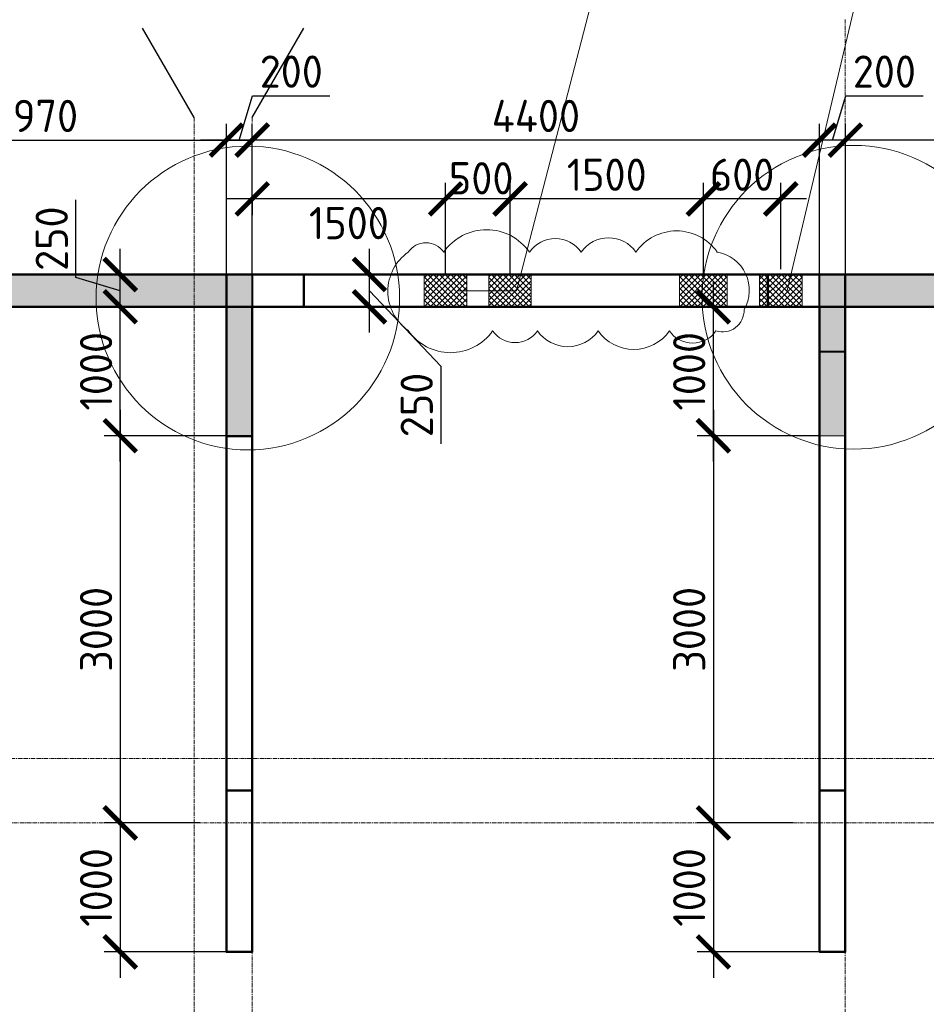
# Model space of a CAD drawing. Header units: millimetres. Extents: x 376598 to 1249954, y -318491 to -22134.
# Tile 31 of 256: x 458099 to 465130, y -121615 to -113983. Entities that reach past the tile are written whole.
import ezdxf
from ezdxf import colors
from ezdxf.entities.mleader import LeaderData, LeaderLine
from ezdxf.math import Vec2, Vec3

# ---------------------------------------------------------------- set-up
doc = ezdxf.new("R2010")
doc.units = ezdxf.units.MM
doc.linetypes.add('______5', pattern=[1100, 800, -100, 100, -100])
doc.linetypes.add('осевая', pattern=[50.8, 31.75, -6.35, 6.35, -6.35])
for name, color, linetype, lineweight in [('ВК_задание стр текст', 1, 'Continuous', 5), ('Конструкции 0.5', 5, 'Continuous', 50), ('Надписи', 200, 'Continuous', 18), ('Оси', 40, '______5', 18), ('РАЗМЕРЫ', 1, 'Continuous', 9), ('Стена_ кирп. кладка не несущ', 7, 'Continuous', 35)]:
    doc.layers.add(name, color=color, linetype=linetype, lineweight=lineweight)
doc.layers.add('Стена_ бетон не несущ.', color=7, linetype='Continuous', lineweight=35, true_color=0xb4b496)
doc.layers.add('Стена_ бетон несущ.', color=7, linetype='Continuous', lineweight=70, true_color=0xb4b496)
doc.styles.add('AC-Размерный', font='GOST_Common.ttf')
doc.styles.add('GOST-2.304_Type-B', font='GOST_Common.ttf')
doc.dimstyles.new('СПДС', dxfattribs={"dimscale": 100, "dimtxt": 2.5, "dimasz": 2.5, "dimexe": 1.25, "dimexo": 0, "dimtad": 1, "dimdec": 0, "dimtxsty": 'GOST-2.304_Type-B', "dimblk": 'ARCHTICK', "dimcen": 2.5, "dimdle": 2, "dimadec": 0, "dimazin": 2, "dimtfac": 0.75, "dimtdec": 0, "dimtmove": 1, "dimatfit": 3, "dimfxl": 1, "dimtolj": 1, "dimarcsym": 1})
pattern_1 = [(0, (3723.99, 44284.891), (0, 6.985), [5.08, -1.905]), (90, (3723.99, 44284.891), (-6.985, 4e-16), [5.08, -1.905])]
pattern_2 = [(45, (200, 0), (-22.4506403, 22.4506403), []), (135, (200, 0), (-22.4506403, -22.4506403), [])]
pattern_3 = [(45, (-300, 0), (-22.4506403, 22.4506403), []), (135, (-300, 0), (-22.4506403, -22.4506403), [])]

# ---------------------------------------------------------------- blocks, each defined once
blk = doc.blocks.new('оси 2.2-2.3')
at = {"layer": 'Оси', "color": 16, "linetype": '______5', "lineweight": 25, "transparency": 33554687}
for p, q in [((482754.9, -105027.5), (482318.8, -104272.1)), ((483204.9, -105027.5), (483641.1, -104272.1))]:
    blk.add_line(p, q, dxfattribs=at)
at = {"layer": 'Оси', "color": 16, "linetype": 'осевая', "lineweight": 0, "transparency": 33554687}
for p, q in [((487804.9, -104267.9), (487804.9, -134893.5)), ((482754.9, -105027.5), (482754.9, -134138.1)), ((483204.9, -105027.5), (483204.9, -134138.1)), ((468076.3, -106495.4), (524372.9, -106495.4)), ((468076.3, -109995.4), (524372.9, -109995.4)), ((468653.8, -110495.4), (523696.4, -110495.4))]:
    blk.add_line(p, q, dxfattribs=at)
blk = doc.blocks.new('_ArchTick')
at = {"color": 0, "linetype": 'ByBlock', "const_width": 0.15}
blk.add_lwpolyline([(-0.5, -0.5), (0.5, 0.5)], dxfattribs=at)
blk = doc.blocks.new('*D310')
at = {"layer": 'DEFPOINTS', "color": 0, "lineweight": 0, "transparency": 16777216}
for p in [(464302, -117208.3), (463478.7, -120208.7), (464095.7, -120208.7)]:
    blk.add_point(p, dxfattribs=at)
at = {"layer": 'РАЗМЕРЫ', "color": 0, "lineweight": -2, "transparency": 16777216}
for p, q in [((463478.7, -117008.3), (463478.7, -120408.7)), ((464302, -117208.3), (463353.7, -117208.3)), ((464095.7, -120208.7), (463353.7, -120208.7))]:
    blk.add_line(p, q, dxfattribs=at)
at = {"layer": 'РАЗМЕРЫ', "color": 0, "lineweight": -2, "transparency": 16777216, "xscale": 250, "yscale": 250, "zscale": 250}
for p, rotation in [((463478.7, -117208.3), 90), ((463478.7, -120208.7), 270)]:
    blk.add_blockref('_ArchTick', p, dxfattribs=dict(at, rotation=rotation))
at = {"layer": 'РАЗМЕРЫ', "color": 0, "lineweight": 0, "transparency": 16777216, "insert": (463291.2, -118708.5), "char_height": 250, "attachment_point": 5, "rotation": 90, "style": 'GOST-2.304_Type-B'}
blk.add_mtext('\\A1;3000', dxfattribs=at)
blk = doc.blocks.new('*D311')
at = {"layer": 'DEFPOINTS', "color": 0, "lineweight": 0, "transparency": 16777216}
for p in [(464095.7, -120208.7), (463478.7, -121208.7), (464302.1, -121208.7)]:
    blk.add_point(p, dxfattribs=at)
at = {"layer": 'РАЗМЕРЫ', "color": 0, "lineweight": -2, "transparency": 16777216}
for p, q in [((463478.7, -120008.7), (463478.7, -121408.7)), ((464095.7, -120208.7), (463353.7, -120208.7)), ((464302.1, -121208.7), (463353.7, -121208.7))]:
    blk.add_line(p, q, dxfattribs=at)
at = {"layer": 'РАЗМЕРЫ', "color": 0, "lineweight": -2, "transparency": 16777216, "xscale": 250, "yscale": 250, "zscale": 250}
for p, rotation in [((463478.7, -120208.7), 90), ((463478.7, -121208.7), 270)]:
    blk.add_blockref('_ArchTick', p, dxfattribs=dict(at, rotation=rotation))
at = {"layer": 'РАЗМЕРЫ', "color": 0, "lineweight": 0, "transparency": 16777216, "insert": (463291.2, -120708.7), "char_height": 250, "attachment_point": 5, "rotation": 90, "style": 'GOST-2.304_Type-B'}
blk.add_mtext('\\A1;1000', dxfattribs=at)
blk = doc.blocks.new('*D312')
at = {"layer": 'DEFPOINTS', "color": 0, "lineweight": 0, "transparency": 16777216}
for p in [(459901.8, -117208.3), (458878.6, -120208.7), (459495.5, -120208.7)]:
    blk.add_point(p, dxfattribs=at)
at = {"layer": 'РАЗМЕРЫ', "color": 0, "lineweight": -2, "transparency": 16777216}
for p, q in [((458878.6, -117008.3), (458878.6, -120408.7)), ((459901.8, -117208.3), (458753.6, -117208.3)), ((459495.5, -120208.7), (458753.6, -120208.7))]:
    blk.add_line(p, q, dxfattribs=at)
at = {"layer": 'РАЗМЕРЫ', "color": 0, "lineweight": -2, "transparency": 16777216, "xscale": 250, "yscale": 250, "zscale": 250}
for p, rotation in [((458878.6, -117208.3), 90), ((458878.6, -120208.7), 270)]:
    blk.add_blockref('_ArchTick', p, dxfattribs=dict(at, rotation=rotation))
at = {"layer": 'РАЗМЕРЫ', "color": 0, "lineweight": 0, "transparency": 16777216, "insert": (458691.1, -118708.5), "char_height": 250, "attachment_point": 5, "rotation": 90, "style": 'GOST-2.304_Type-B'}
blk.add_mtext('\\A1;3000', dxfattribs=at)
blk = doc.blocks.new('*D313')
at = {"layer": 'DEFPOINTS', "color": 0, "lineweight": 0, "transparency": 16777216}
for p in [(459495.5, -120208.7), (458878.6, -121208.7), (459702, -121208.7)]:
    blk.add_point(p, dxfattribs=at)
at = {"layer": 'РАЗМЕРЫ', "color": 0, "lineweight": -2, "transparency": 16777216}
for p, q in [((458878.6, -120008.7), (458878.6, -121408.7)), ((459495.5, -120208.7), (458753.6, -120208.7)), ((459702, -121208.7), (458753.6, -121208.7))]:
    blk.add_line(p, q, dxfattribs=at)
at = {"layer": 'РАЗМЕРЫ', "color": 0, "lineweight": -2, "transparency": 16777216, "xscale": 250, "yscale": 250, "zscale": 250}
for p, rotation in [((458878.6, -120208.7), 90), ((458878.6, -121208.7), 270)]:
    blk.add_blockref('_ArchTick', p, dxfattribs=dict(at, rotation=rotation))
at = {"layer": 'РАЗМЕРЫ', "color": 0, "lineweight": 0, "transparency": 16777216, "insert": (458691.1, -120708.7), "char_height": 250, "attachment_point": 5, "rotation": 90, "style": 'GOST-2.304_Type-B'}
blk.add_mtext('\\A1;1000', dxfattribs=at)
blk = doc.blocks.new('*D378')
at = {"layer": 'DEFPOINTS', "color": 0, "lineweight": 0, "transparency": 16777216}
for p in [(464502.1, -114916.8), (467702, -115958.7), (464502.1, -116208.7)]:
    blk.add_point(p, dxfattribs=at)
at = {"layer": 'РАЗМЕРЫ', "color": 0, "lineweight": -2, "transparency": 16777216}
for p, q in [((464502.1, -116208.7), (464502.1, -114791.8)), ((467702, -115958.7), (467702, -114791.8)), ((467902, -114916.8), (464302.1, -114916.8))]:
    blk.add_line(p, q, dxfattribs=at)
at = {"layer": 'РАЗМЕРЫ', "color": 0, "lineweight": -2, "transparency": 16777216, "xscale": 250, "yscale": 250, "zscale": 250, "rotation": 180}
blk.add_blockref('_ArchTick', (464502.1, -114916.8), dxfattribs=at)
at = {"layer": 'РАЗМЕРЫ', "color": 0, "lineweight": -2, "transparency": 16777216, "xscale": 250, "yscale": 250, "zscale": 250}
blk.add_blockref('_ArchTick', (467702, -114916.8), dxfattribs=at)
at = {"layer": 'РАЗМЕРЫ', "color": 0, "lineweight": 0, "transparency": 16777216, "insert": (466102, -114729.3), "char_height": 250, "attachment_point": 5, "style": 'GOST-2.304_Type-B'}
blk.add_mtext('\\A1;3200', dxfattribs=at)
blk = doc.blocks.new('*D379')
at = {"layer": 'DEFPOINTS', "color": 0, "lineweight": 0, "transparency": 16777216}
for p in [(464302.1, -114916.8), (464302.1, -116208.7), (464502.1, -116208.7)]:
    blk.add_point(p, dxfattribs=at)
at = {"layer": 'РАЗМЕРЫ', "color": 0, "lineweight": -2, "transparency": 16777216}
for p, q in [((464402.1, -114916.8), (464505.2, -114573.1)), ((464505.2, -114573.1), (465105.2, -114573.1)), ((464302.1, -116208.7), (464302.1, -114791.8)), ((464502.1, -116208.7), (464502.1, -114791.8)), ((464702.1, -114916.8), (464102.1, -114916.8))]:
    blk.add_line(p, q, dxfattribs=at)
at = {"layer": 'РАЗМЕРЫ', "color": 0, "lineweight": -2, "transparency": 16777216, "xscale": 250, "yscale": 250, "zscale": 250, "rotation": 180}
blk.add_blockref('_ArchTick', (464302.1, -114916.8), dxfattribs=at)
at = {"layer": 'РАЗМЕРЫ', "color": 0, "lineweight": -2, "transparency": 16777216, "xscale": 250, "yscale": 250, "zscale": 250}
blk.add_blockref('_ArchTick', (464502.1, -114916.8), dxfattribs=at)
at = {"layer": 'РАЗМЕРЫ', "color": 0, "lineweight": 0, "transparency": 16777216, "insert": (464805.2, -114385.6), "char_height": 250, "attachment_point": 5, "style": 'GOST-2.304_Type-B'}
blk.add_mtext('\\A1;200', dxfattribs=at)
blk = doc.blocks.new('*D380')
at = {"layer": 'DEFPOINTS', "color": 0, "lineweight": 0, "transparency": 16777216}
for p in [(459902.1, -114916.8), (459902.1, -116208.7), (464302.1, -116208.7)]:
    blk.add_point(p, dxfattribs=at)
at = {"layer": 'РАЗМЕРЫ', "color": 0, "lineweight": -2, "transparency": 16777216}
for p, q in [((459902.1, -116208.7), (459902.1, -114791.8)), ((464302.1, -116208.7), (464302.1, -114791.8)), ((464502.1, -114916.8), (459702.1, -114916.8))]:
    blk.add_line(p, q, dxfattribs=at)
at = {"layer": 'РАЗМЕРЫ', "color": 0, "lineweight": -2, "transparency": 16777216, "xscale": 250, "yscale": 250, "zscale": 250, "rotation": 180}
blk.add_blockref('_ArchTick', (459902.1, -114916.8), dxfattribs=at)
at = {"layer": 'РАЗМЕРЫ', "color": 0, "lineweight": -2, "transparency": 16777216, "xscale": 250, "yscale": 250, "zscale": 250}
blk.add_blockref('_ArchTick', (464302.1, -114916.8), dxfattribs=at)
at = {"layer": 'РАЗМЕРЫ', "color": 0, "lineweight": 0, "transparency": 16777216, "insert": (462102.1, -114729.3), "char_height": 250, "attachment_point": 5, "style": 'GOST-2.304_Type-B'}
blk.add_mtext('\\A1;4400', dxfattribs=at)
blk = doc.blocks.new('*D381')
at = {"layer": 'DEFPOINTS', "color": 0, "lineweight": 0, "transparency": 16777216}
for p in [(459702, -114916.8), (459702, -116208.7), (459902.1, -116208.7)]:
    blk.add_point(p, dxfattribs=at)
at = {"layer": 'РАЗМЕРЫ', "color": 0, "lineweight": -2, "transparency": 16777216}
for p, q in [((459802, -114916.8), (459905.2, -114573.1)), ((459905.2, -114573.1), (460505.2, -114573.1)), ((459702, -116208.7), (459702, -114791.8)), ((459902.1, -116208.7), (459902.1, -114791.8)), ((460102.1, -114916.8), (459502, -114916.8))]:
    blk.add_line(p, q, dxfattribs=at)
at = {"layer": 'РАЗМЕРЫ', "color": 0, "lineweight": -2, "transparency": 16777216, "xscale": 250, "yscale": 250, "zscale": 250, "rotation": 180}
blk.add_blockref('_ArchTick', (459702, -114916.8), dxfattribs=at)
at = {"layer": 'РАЗМЕРЫ', "color": 0, "lineweight": -2, "transparency": 16777216, "xscale": 250, "yscale": 250, "zscale": 250}
blk.add_blockref('_ArchTick', (459902.1, -114916.8), dxfattribs=at)
at = {"layer": 'РАЗМЕРЫ', "color": 0, "lineweight": 0, "transparency": 16777216, "insert": (460205.2, -114385.6), "char_height": 250, "attachment_point": 5, "style": 'GOST-2.304_Type-B'}
blk.add_mtext('\\A1;200', dxfattribs=at)
blk = doc.blocks.new('*D722')
at = {"layer": 'DEFPOINTS', "color": 0, "lineweight": 0, "transparency": 16777216}
for p in [(459702, -114916.8), (459702, -115500.3), (456732.3, -116086.5)]:
    blk.add_point(p, dxfattribs=at)
at = {"layer": 'РАЗМЕРЫ', "color": 0, "lineweight": -2, "transparency": 16777216}
for p, q in [((456732.3, -116086.5), (456732.3, -114791.8)), ((459702, -115500.3), (459702, -114791.8)), ((456532.3, -114916.8), (459902, -114916.8))]:
    blk.add_line(p, q, dxfattribs=at)
at = {"layer": 'РАЗМЕРЫ', "color": 0, "lineweight": -2, "transparency": 16777216, "xscale": 250, "yscale": 250, "zscale": 250, "rotation": 180}
blk.add_blockref('_ArchTick', (456732.3, -114916.8), dxfattribs=at)
at = {"layer": 'РАЗМЕРЫ', "color": 0, "lineweight": -2, "transparency": 16777216, "xscale": 250, "yscale": 250, "zscale": 250}
blk.add_blockref('_ArchTick', (459702, -114916.8), dxfattribs=at)
at = {"layer": 'РАЗМЕРЫ', "color": 0, "lineweight": 0, "transparency": 16777216, "insert": (458217.2, -114729.3), "char_height": 250, "attachment_point": 5, "style": 'GOST-2.304_Type-B'}
blk.add_mtext('\\A1;2970', dxfattribs=at)
blk = doc.blocks.new('*D727')
at = {"layer": 'DEFPOINTS', "color": 0, "lineweight": 0, "transparency": 16777216}
for p in [(463478.7, -116208.7), (463542.7, -116208.7), (464302, -117208.3)]:
    blk.add_point(p, dxfattribs=at)
at = {"layer": 'РАЗМЕРЫ', "color": 0, "lineweight": -2, "transparency": 16777216}
for p, q in [((463478.7, -117408.3), (463478.7, -116008.7)), ((463542.7, -116208.7), (463353.7, -116208.7)), ((464302, -117208.3), (463353.7, -117208.3))]:
    blk.add_line(p, q, dxfattribs=at)
at = {"layer": 'РАЗМЕРЫ', "color": 0, "lineweight": -2, "transparency": 16777216, "xscale": 250, "yscale": 250, "zscale": 250}
for p, rotation in [((463478.7, -116208.7), 90), ((463478.7, -117208.3), 270)]:
    blk.add_blockref('_ArchTick', p, dxfattribs=dict(at, rotation=rotation))
at = {"layer": 'РАЗМЕРЫ', "color": 0, "lineweight": 0, "transparency": 16777216, "insert": (463291.2, -116708.5), "char_height": 250, "attachment_point": 5, "rotation": 90, "style": 'GOST-2.304_Type-B'}
blk.add_mtext('\\A1;1000', dxfattribs=at)
blk = doc.blocks.new('*D728')
at = {"layer": 'DEFPOINTS', "color": 0, "lineweight": 0, "transparency": 16777216}
for p in [(460811.5, -115958.7), (463821.5, -115958.7), (463542.7, -116208.7)]:
    blk.add_point(p, dxfattribs=at)
at = {"layer": 'РАЗМЕРЫ', "color": 0, "lineweight": -2, "transparency": 16777216}
for p, q in [((460811.5, -116408.7), (460811.5, -115758.7)), ((463821.5, -115958.7), (460686.5, -115958.7)), ((460811.5, -116083.7), (461365.4, -116669.5)), ((463542.7, -116208.7), (460686.5, -116208.7)), ((461365.4, -116669.5), (461365.4, -117269.5))]:
    blk.add_line(p, q, dxfattribs=at)
at = {"layer": 'РАЗМЕРЫ', "color": 0, "lineweight": -2, "transparency": 16777216, "xscale": 250, "yscale": 250, "zscale": 250}
for p, rotation in [((460811.5, -115958.7), 90), ((460811.5, -116208.7), 270)]:
    blk.add_blockref('_ArchTick', p, dxfattribs=dict(at, rotation=rotation))
at = {"layer": 'РАЗМЕРЫ', "color": 0, "lineweight": 0, "transparency": 16777216, "insert": (461177.9, -116969.5), "char_height": 250, "attachment_point": 5, "rotation": 90, "style": 'GOST-2.304_Type-B'}
blk.add_mtext('\\A1;250', dxfattribs=at)
blk = doc.blocks.new('*D787')
at = {"layer": 'DEFPOINTS', "color": 0, "lineweight": 0, "transparency": 16777216}
for p in [(458878.6, -116208.7), (459102.2, -116208.7), (459901.8, -117208.3)]:
    blk.add_point(p, dxfattribs=at)
at = {"layer": 'РАЗМЕРЫ', "color": 0, "lineweight": -2, "transparency": 16777216}
for p, q in [((458878.6, -117408.3), (458878.6, -116008.7)), ((459102.2, -116208.7), (458753.6, -116208.7)), ((459901.8, -117208.3), (458753.6, -117208.3))]:
    blk.add_line(p, q, dxfattribs=at)
at = {"layer": 'РАЗМЕРЫ', "color": 0, "lineweight": -2, "transparency": 16777216, "xscale": 250, "yscale": 250, "zscale": 250}
for p, rotation in [((458878.6, -116208.7), 90), ((458878.6, -117208.3), 270)]:
    blk.add_blockref('_ArchTick', p, dxfattribs=dict(at, rotation=rotation))
at = {"layer": 'РАЗМЕРЫ', "color": 0, "lineweight": 0, "transparency": 16777216, "insert": (458691.1, -116708.5), "char_height": 250, "attachment_point": 5, "rotation": 90, "style": 'GOST-2.304_Type-B'}
blk.add_mtext('\\A1;1000', dxfattribs=at)
blk = doc.blocks.new('*D788')
at = {"layer": 'DEFPOINTS', "color": 0, "lineweight": 0, "transparency": 16777216}
for p in [(458878.6, -115958.7), (459106.3, -115958.7), (459102.2, -116208.7)]:
    blk.add_point(p, dxfattribs=at)
at = {"layer": 'РАЗМЕРЫ', "color": 0, "lineweight": -2, "transparency": 16777216}
for p, q in [((458534.8, -115980.6), (458534.8, -115380.6)), ((458878.6, -116408.7), (458878.6, -115758.7)), ((458878.6, -116083.7), (458534.8, -115980.6)), ((459106.3, -115958.7), (458753.6, -115958.7)), ((459102.2, -116208.7), (458753.6, -116208.7))]:
    blk.add_line(p, q, dxfattribs=at)
at = {"layer": 'РАЗМЕРЫ', "color": 0, "lineweight": -2, "transparency": 16777216, "xscale": 250, "yscale": 250, "zscale": 250}
for p, rotation in [((458878.6, -115958.7), 90), ((458878.6, -116208.7), 270)]:
    blk.add_blockref('_ArchTick', p, dxfattribs=dict(at, rotation=rotation))
at = {"layer": 'РАЗМЕРЫ', "color": 0, "lineweight": 0, "transparency": 16777216, "insert": (458347.3, -115680.6), "char_height": 250, "attachment_point": 5, "rotation": 90, "style": 'GOST-2.304_Type-B'}
blk.add_mtext('\\A1;250', dxfattribs=at)
blk = doc.blocks.new('*D827')
at = {"layer": 'DEFPOINTS', "color": 0, "lineweight": 0, "transparency": 16777216}
for p in [(463401.7, -115372.4), (463401.7, -115958.7), (464001.5, -115917.7)]:
    blk.add_point(p, dxfattribs=at)
at = {"layer": 'РАЗМЕРЫ', "color": 0, "lineweight": -2, "transparency": 16777216}
for p, q in [((463401.7, -115958.7), (463401.7, -115247.4)), ((464001.5, -115917.7), (464001.5, -115247.4)), ((464201.5, -115372.4), (463201.7, -115372.4))]:
    blk.add_line(p, q, dxfattribs=at)
at = {"layer": 'РАЗМЕРЫ', "color": 0, "lineweight": -2, "transparency": 16777216, "xscale": 250, "yscale": 250, "zscale": 250, "rotation": 180}
blk.add_blockref('_ArchTick', (463401.7, -115372.4), dxfattribs=at)
at = {"layer": 'РАЗМЕРЫ', "color": 0, "lineweight": -2, "transparency": 16777216, "xscale": 250, "yscale": 250, "zscale": 250}
blk.add_blockref('_ArchTick', (464001.5, -115372.4), dxfattribs=at)
at = {"layer": 'РАЗМЕРЫ', "color": 0, "lineweight": 0, "transparency": 16777216, "insert": (463701.6, -115184.9), "char_height": 250, "attachment_point": 5, "style": 'GOST-2.304_Type-B'}
blk.add_mtext('\\A1;600', dxfattribs=at)
blk = doc.blocks.new('*D828')
at = {"layer": 'DEFPOINTS', "color": 0, "lineweight": 0, "transparency": 16777216}
for p in [(461901.7, -115372.4), (461901.7, -115958.7), (463401.7, -115958.7)]:
    blk.add_point(p, dxfattribs=at)
at = {"layer": 'РАЗМЕРЫ', "color": 0, "lineweight": -2, "transparency": 16777216}
for p, q in [((461901.7, -115958.7), (461901.7, -115247.4)), ((463401.7, -115958.7), (463401.7, -115247.4)), ((463601.7, -115372.4), (461701.7, -115372.4))]:
    blk.add_line(p, q, dxfattribs=at)
at = {"layer": 'РАЗМЕРЫ', "color": 0, "lineweight": -2, "transparency": 16777216, "xscale": 250, "yscale": 250, "zscale": 250, "rotation": 180}
blk.add_blockref('_ArchTick', (461901.7, -115372.4), dxfattribs=at)
at = {"layer": 'РАЗМЕРЫ', "color": 0, "lineweight": -2, "transparency": 16777216, "xscale": 250, "yscale": 250, "zscale": 250}
blk.add_blockref('_ArchTick', (463401.7, -115372.4), dxfattribs=at)
at = {"layer": 'РАЗМЕРЫ', "color": 0, "lineweight": 0, "transparency": 16777216, "insert": (462651.7, -115184.9), "char_height": 250, "attachment_point": 5, "style": 'GOST-2.304_Type-B'}
blk.add_mtext('\\A1;1500', dxfattribs=at)
blk = doc.blocks.new('*D829')
at = {"layer": 'DEFPOINTS', "color": 0, "lineweight": 0, "transparency": 16777216}
for p in [(461401.7, -115372.4), (461401.7, -115958.7), (461901.7, -115958.7)]:
    blk.add_point(p, dxfattribs=at)
at = {"layer": 'РАЗМЕРЫ', "color": 0, "lineweight": -2, "transparency": 16777216}
for p, q in [((461401.7, -115958.7), (461401.7, -115247.4)), ((461901.7, -115958.7), (461901.7, -115247.4)), ((462101.7, -115372.4), (461201.7, -115372.4))]:
    blk.add_line(p, q, dxfattribs=at)
at = {"layer": 'РАЗМЕРЫ', "color": 0, "lineweight": -2, "transparency": 16777216, "xscale": 250, "yscale": 250, "zscale": 250, "rotation": 180}
blk.add_blockref('_ArchTick', (461401.7, -115372.4), dxfattribs=at)
at = {"layer": 'РАЗМЕРЫ', "color": 0, "lineweight": -2, "transparency": 16777216, "xscale": 250, "yscale": 250, "zscale": 250}
blk.add_blockref('_ArchTick', (461901.7, -115372.4), dxfattribs=at)
at = {"layer": 'РАЗМЕРЫ', "color": 0, "lineweight": 0, "transparency": 16777216, "insert": (461677.7, -115212.4), "char_height": 250, "attachment_point": 5, "style": 'GOST-2.304_Type-B'}
blk.add_mtext('\\A1;500', dxfattribs=at)
blk = doc.blocks.new('_None')

msp = doc.modelspace()

# ---------------------------------------------------------------- hatches: boundary and pattern name
at = {"layer": 'ВК_задание стр текст'}
h = msp.add_hatch(dxfattribs=at)
h.set_pattern_fill('ANSI37', color=256, scale=10)
h.set_pattern_definition(pattern_3)
h.paths.add_polyline_path([(461236.7, -116208.7), (461566.7, -116208.7), (461566.7, -115958.7), (461236.7, -115958.7)])
h = msp.add_hatch(dxfattribs=at)
h.set_pattern_fill('ANSI37', color=256, scale=10)
h.set_pattern_definition(pattern_3)
h.paths.add_polyline_path([(461736.7, -116208.7), (462066.7, -116208.7), (462066.7, -115958.7), (461736.7, -115958.7)])
h = msp.add_hatch(dxfattribs=at)
h.set_pattern_fill('ANSI37', color=256, scale=10)
h.set_pattern_definition(pattern_2)
h.paths.add_polyline_path([(463216.7, -116208.7), (463586.7, -116208.7), (463586.7, -115958.7), (463216.7, -115958.7)])
h = msp.add_hatch(dxfattribs=at)
h.set_pattern_fill('ANSI37', color=256, scale=10)
h.set_pattern_definition(pattern_2)
h.paths.add_polyline_path([(463836.5, -116207.8), (464166.5, -116207.8), (464166.5, -115957.8), (463836.5, -115957.8)])
at = {"layer": 'РАЗМЕРЫ', "transparency": 33554648}
h = msp.add_hatch(dxfattribs=at)
h.set_pattern_fill('ANGLE', color=1)
h.set_pattern_definition([(0, (3674.086, 44284.891), (0, 6.985), [5.08, -1.905]), (90, (3674.086, 44284.891), (-6.985, 4e-16), [5.08, -1.905])])
h.paths.add_polyline_path([(456732.3, -115964.3), (459902.1, -115964.3), (459902.1, -116208.7), (456732.3, -116208.7)])
h = msp.add_hatch(dxfattribs=at)
h.set_pattern_fill('ANGLE', color=1)
h.set_pattern_definition(pattern_1)
h.paths.add_polyline_path([(464302, -117208.3), (464502, -117207.9), (464502.1, -116208.7), (467702, -116208.7), (467702, -115958.7), (464302.1, -115964.3)])
h = msp.add_hatch(dxfattribs=at)
h.set_pattern_fill('ANGLE', color=1)
h.set_pattern_definition(pattern_1)
h.paths.add_polyline_path([(459901.8, -116208.7), (459702, -116208.7), (459702, -117214.3), (459901.8, -117214.3)])

# ---------------------------------------------------------------- linework, layer by layer
at = {"layer": 'DEFPOINTS', "color": 242, "lineweight": 50, "true_color": 0xcd2027, "elevation": 3100}
for points in [[(459701.8, -115958.7), (460301.8, -115958.7), (460301.8, -116208.7), (459701.8, -116208.7)], [(463901.8, -115958.7), (464501.8, -115958.7), (464501.8, -116208.7), (463901.8, -116208.7)], [(459702, -119958.7), (459902, -119958.7), (459902, -121208.7), (459702, -121208.7)], [(464302, -119958.7), (464502, -119958.7), (464502, -121208.7), (464302, -121208.7)]]:
    msp.add_lwpolyline(points, close=True, dxfattribs=at)
at = {"layer": 'DEFPOINTS', "color": 1, "lineweight": 40, "elevation": 3100}
for points in [[(459902, -117214.3), (459702, -117214.3), (459702, -115958.7), (459902, -115958.7)], [(464502, -116558.7), (464302, -116558.7), (464302, -115958.7), (464502, -115958.7)]]:
    msp.add_lwpolyline(points, close=True, dxfattribs=at)
at = {"layer": 'DEFPOINTS', "elevation": 3100}
for points in [[(459702, -119958.7), (459902, -119958.7), (459902, -121208.7), (459702, -121208.7)], [(464302, -119958.7), (464502, -119958.7), (464502, -121208.7), (464302, -121208.7)]]:
    msp.add_lwpolyline(points, close=True, dxfattribs=at)
at = {"layer": 'ВК_задание стр текст'}
for points, elevation in [([(461566.7, -115958.7), (461236.7, -115958.7), (461236.7, -116208.7), (461566.7, -116208.7)], 3100), ([(462066.7, -115958.7), (461736.7, -115958.7), (461736.7, -116208.7), (462066.7, -116208.7)], 3100), ([(463586.7, -115958.7), (463216.7, -115958.7), (463216.7, -116208.7), (463586.7, -116208.7)], 3128.3), ([(464166.5, -115957.8), (463836.5, -115957.8), (463836.5, -116207.8), (464166.5, -116207.8)], 3099.9)]:
    msp.add_lwpolyline(points, close=True, dxfattribs=dict(at, elevation=elevation))
at = {"layer": 'Конструкции 0.5', "color": 3}
for p, q in [((497952, -115958.7, 3100), (450827, -115958.7, 3100)), ((451152, -116208.7, 3100), (477951.8, -116208.7, 3100)), ((459702, -116208.7, 3100), (459702, -121208.7, 3100)), ((459901.8, -121208.7, 3100), (459901.8, -116208.7, 3100)), ((464302.1, -116208.7, 3100), (464302.1, -121208.7, 3100)), ((464502, -121208.7, 3100), (464502, -116208.7, 3100)), ((459702, -121208.7, 3100), (459901.8, -121208.7, 3100)), ((464302.1, -121208.7, 3100), (464502, -121208.7, 3100))]:
    msp.add_line(p, q, dxfattribs=at)
at = {"layer": 'Надписи', "color": 0}
for centre in [(459868.1, -116140.6, 3100), (464568.1, -116135, 3100)]:
    msp.add_circle(centre, 1176.9, dxfattribs=at)
at = {"layer": 'РАЗМЕРЫ', "color": 240, "lineweight": 0, "true_color": 0xed1f24}
msp.add_lwpolyline([(461112.2, -115784.4, 0.520567), (461112.2, -116392.1, 0.520567), (461766.7, -116395.4, 0.520567), (462114.2, -116395.4, 0.520567), (462585.2, -116395.4, 0.520567), (463137.6, -116395.4, 0.520567), (463499, -116395.4, 0.520567), (463716.7, -116231, 0.520567), (463508.4, -115784.4, 0.520567), (462877.8, -115784.4, 0.520567), (462453.2, -115784.4, 0.520567), (462051.9, -115784.4, 0.520567), (461387.1, -115784.4, 0.520567)], format="xyb", close=True, dxfattribs=at)
at = {"layer": 'РАЗМЕРЫ', "color": 4, "elevation": 3100}
msp.add_lwpolyline([(456732.3, -115964.3), (459902.1, -115964.3), (459902.1, -116208.7), (456732.3, -116208.7)], close=True, dxfattribs=at)
msp.add_lwpolyline([(467702, -116208.7), (467702, -115958.7), (464302, -115958.7), (464302, -117208.3), (464502, -117207.9), (464502.1, -116202.7), (467702, -116208.7)], dxfattribs=at)
at = {"layer": 'Стена_ бетон не несущ.', "color": 204, "linetype": 'Continuous', "lineweight": 35, "true_color": 0x691e96, "transparency": 33554687}
for p, q in [((464302, -119958.7, 3100), (464502, -119958.7, 3100)), ((464502, -121208.7, 3100), (464302, -121208.7, 3100))]:
    msp.add_line(p, q, dxfattribs=at)
at = {"layer": 'Стена_ бетон несущ.', "color": 7, "linetype": 'Continuous', "lineweight": 35, "transparency": 33554687}
for p, q in [((459822, -119958.7, 3100), (459702, -119958.7, 3100)), ((459702, -119958.7, 3100), (459702, -121208.7, 3100)), ((459902, -119958.7, 3100), (459822, -119958.7, 3100)), ((459902, -120028.7, 3100), (459902, -119958.7, 3100)), ((464502, -119958.7, 3100), (464302, -119958.7, 3100)), ((464302, -119958.7, 3100), (464302, -121208.7, 3100)), ((464502, -121208.7, 3100), (464502, -119958.7, 3100)), ((459902, -121208.7, 3100), (459902, -120028.7, 3100)), ((459702, -121208.7, 3100), (459822, -121208.7, 3100)), ((459822, -121208.7, 3100), (459902, -121208.7, 3100)), ((464302, -121208.7, 3100), (464502, -121208.7, 3100))]:
    msp.add_line(p, q, dxfattribs=at)
at = {"layer": 'Стена_ кирп. кладка не несущ', "color": 45, "linetype": 'Continuous', "lineweight": 25, "true_color": 0xaa8232, "transparency": 33554687}
msp.add_line((459702, -119958.7, 3100), (459822, -119958.7, 3100), dxfattribs=at)
at = {"layer": 'Стена_ кирп. кладка не несущ', "color": 202, "linetype": 'Continuous', "lineweight": 25, "transparency": 33554687}
msp.add_line((459902, -119958.7, 3100), (459902, -120028.7, 3100), dxfattribs=at)

# ---------------------------------------------------------------- block references
at = {"layer": 'РАЗМЕРЫ', "color": 1}
msp.add_blockref('оси 2.2-2.3', (-23302.9, -9713.4, 3100), dxfattribs=at)

# ---------------------------------------------------------------- dimensions: what is measured, and where the dimension line sits
at = {"layer": 'РАЗМЕРЫ', "color": 1, "lineweight": 0}
for base, p1, p2, picture, middle in [((459702, -114916.8, 3100), (459902.1, -116208.7, 3100), (459702, -116208.7, 3100), '*D381', (459967.7, -114385.6, 3100)), ((464302.1, -114916.8, 3100), (464502.1, -116208.7, 3100), (464302.1, -116208.7, 3100), '*D379', (464567.7, -114385.6, 3100)), ((459702, -114916.8, 3100), (456732.3, -116086.5, 3100), (459702, -115500.3, 3100), '*D722', (458217.2, -114729.3, 3100)), ((459902.1, -114916.8, 3100), (464302.1, -116208.7, 3100), (459902.1, -116208.7, 3100), '*D380', (462102.1, -114729.3, 3100)), ((464502.1, -114916.8, 3100), (467702, -115958.7, 3100), (464502.1, -116208.7, 3100), '*D378', (466102, -114729.3, 3100)), ((461901.7, -115372.4, 3100), (463401.7, -115958.7, 3100), (461901.7, -115958.7, 3100), '*D828', (462651.7, -115184.9, 3100))]:
    dim = msp.add_linear_dim(base=base, p1=p1, p2=p2, dimstyle='СПДС', dxfattribs=at)
    dim.commit()
    dim.dimension.update_dxf_attribs({"geometry": picture, "text_midpoint": middle})
msp.add_linear_dim(base=(459902.1, -115372.4), p1=(461401.7, -115958.7, 3100), p2=(459902.1, -115366.4, 3100), dimstyle='СПДС', dxfattribs=at).render()
for base, p1, p2, picture, middle in [((461401.7, -115372.4, 3100), (461901.7, -115958.7, 3100), (461401.7, -115958.7, 3100), '*D829', (461677.7, -115399.9, 3100)), ((463401.7, -115372.4, 3100), (464001.5, -115917.7, 3100), (463401.7, -115958.7, 3100), '*D827', (463701.6, -115372.4, 3100))]:
    dim = msp.add_linear_dim(base=base, p1=p1, p2=p2, dimstyle='СПДС', dxfattribs=at)
    dim.commit()
    dim.dimension.update_dxf_attribs({"geometry": picture, "text_midpoint": middle, "dimtype": 160})
for base, p1, p2, picture, middle in [((458878.6, -115958.7, 3100), (459102.2, -116208.7, 3100), (459106.3, -115958.7, 3100), '*D788', (458347.3, -115918.1, 3100)), ((458878.6, -116208.7, 3100), (459901.8, -117208.3, 3100), (459102.2, -116208.7, 3100), '*D787', (458691.1, -116708.5, 3100)), ((463478.7, -116208.7, 3100), (464302, -117208.3, 3100), (463542.7, -116208.7, 3100), '*D727', (463291.2, -116708.5, 3100)), ((458878.6, -120208.7, 3100), (459901.8, -117208.3, 3100), (459495.5, -120208.7, 3100), '*D312', (458691.1, -118708.5, 3100)), ((463478.7, -120208.7, 3100), (464302, -117208.3, 3100), (464095.7, -120208.7, 3100), '*D310', (463291.2, -118708.5, 3100)), ((458878.6, -121208.7, 3100), (459495.5, -120208.7, 3100), (459702, -121208.7, 3100), '*D313', (458691.1, -120708.7, 3100)), ((463478.7, -121208.7, 3100), (464095.7, -120208.7, 3100), (464302.1, -121208.7, 3100), '*D311', (463291.2, -120708.7, 3100))]:
    dim = msp.add_linear_dim(base=base, p1=p1, p2=p2, angle=90, dimstyle='СПДС', dxfattribs=at)
    dim.commit()
    dim.dimension.update_dxf_attribs({"geometry": picture, "text_midpoint": middle})
dim = msp.add_linear_dim(base=(460811.5, -115958.7, 3100), p1=(463542.7, -116208.7, 3100), p2=(463821.5, -115958.7, 3100), angle=90, dimstyle='СПДС', dxfattribs=at)
dim.commit()
dim.dimension.update_dxf_attribs({"geometry": '*D728', "text_midpoint": (461365.4, -116732, 3100), "dimtype": 160})

# ---------------------------------------------------------------- leaders
at = {"layer": 'Надписи', "color": 0, "ltscale": 0.3}
ml = msp.add_multileader_mtext('Standard', dxfattribs=at)
ml.set_content('отв. для ст.гильзы %%C325х7мм \\Pось отв. -1,440', color=4, style='AC-Размерный')
ml.set_leader_properties(color=256, linetype='ByLayer', lineweight=15)
ml.set_arrow_properties(name='NONE')
ml.build(insert=Vec2(0, 0))
ml.multileader.update_dxf_attribs({"text_left_attachment_type": 6, "text_right_attachment_type": 6, "dogleg_length": 0.1, "arrow_head_size": 18})
ctx = ml.context
ctx.base_point, ctx.char_height, ctx.arrow_head_size, ctx.landing_gap_size, ctx.plane_origin = Vec3(458766.7, -111266.6, 3052), 250, 18, 20, Vec3(458949.9, -113027.8, 3052)
ctx.left_attachment, ctx.right_attachment, ctx.text_align_type = 6, 6, 1
notes = []
notes.append((ctx, [(1, (1, 1, 0), (463201.2, -111266.6, 3052), (-1, 0), 0.1, [(3, [(461496.8, -116083.7, 3052), (461951.7, -116083.7, 3052)], 0, [])])]))
ctx.mtext.insert, ctx.mtext.alignment, ctx.mtext.flow_direction = Vec3(460983.9, -110966.6, 3052), 2, 5
ml = msp.add_multileader_mtext('Standard', dxfattribs=at)
ml.set_content('отв. для ст.гильзы %%C325х7мм \\Pось отв. -2.700', color=4, style='AC-Размерный')
ml.set_leader_properties(color=256, linetype='ByLayer', lineweight=15)
ml.set_arrow_properties(name='NONE')
ml.build(insert=Vec2(0, 0))
ml.multileader.update_dxf_attribs({"text_left_attachment_type": 6, "text_right_attachment_type": 6, "dogleg_length": 0.1, "arrow_head_size": 18})
ctx = ml.context
ctx.base_point, ctx.char_height, ctx.arrow_head_size, ctx.landing_gap_size, ctx.plane_origin = Vec3(465193.5, -111266.6, 3052), 250, 18, 20, Vec3(453674.9, -113027.8, 3052)
ctx.left_attachment, ctx.right_attachment, ctx.text_align_type = 6, 6, 1
notes.append((ctx, [(0, (1, 1, 0), (465193.4, -111266.6, 3052), (1, 0), 0.1, [(0, [(464051.5, -116082.8, 3052)], 0, [])])]))
ctx.mtext.insert, ctx.mtext.alignment, ctx.mtext.flow_direction = Vec3(467410.6, -110966.6, 3052), 2, 5
for ctx, leaders in notes:
    for number, flags, end, landing, length, lines in leaders:
        leader = LeaderData()
        leader.index, (leader.has_last_leader_line, leader.has_dogleg_vector, leader.attachment_direction) = number, flags
        leader.last_leader_point, leader.dogleg_vector, leader.dogleg_length = Vec3(end), Vec3(landing), length
        for number, points, colour, breaks in lines:
            line = LeaderLine()
            line.index, line.vertices, line.color, line.breaks = number, Vec3.list(points), colors.encode_raw_color(colour), breaks
            leader.lines.append(line)
        ctx.leaders.append(leader)

doc.saveas('drawing.dxf')
